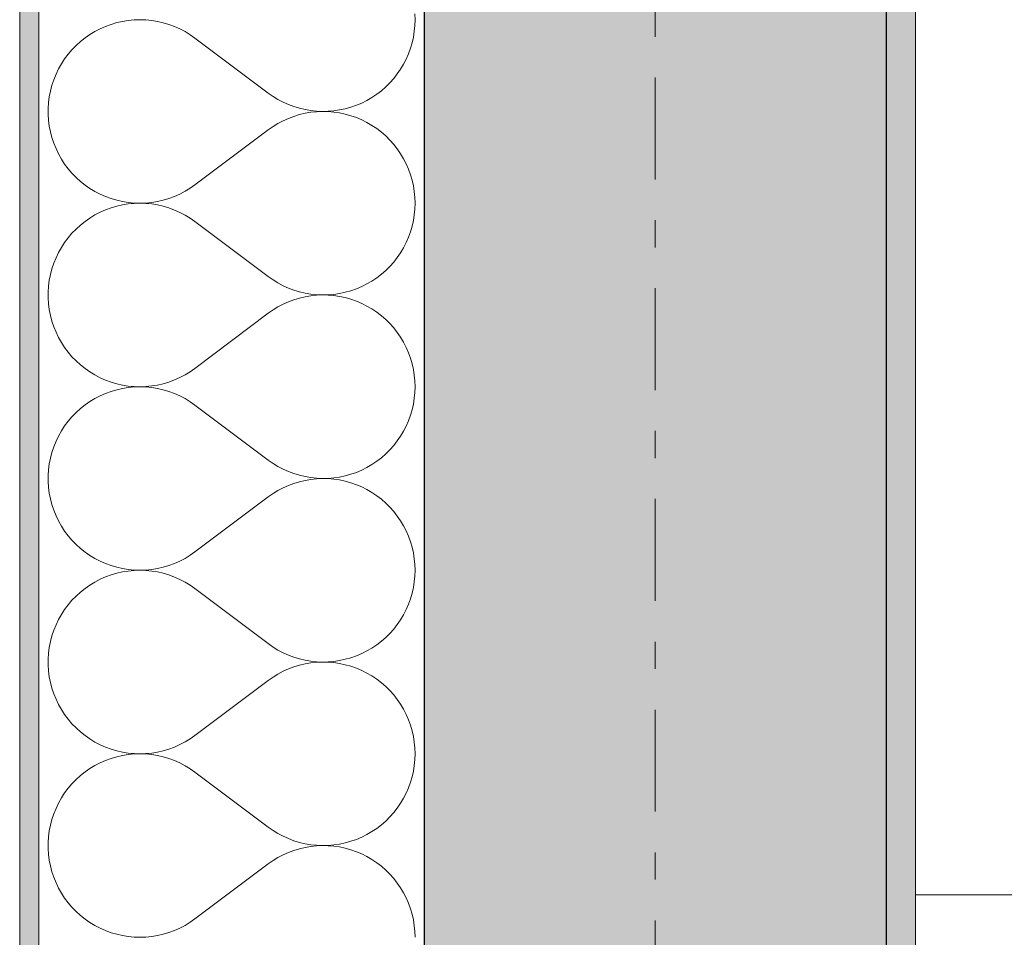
# Model space of a CAD drawing. Extents: x 100 to 2982, y 37 to 2050.
# Tile 30 of 135: x 620 to 671, y 927 to 974. Entities that reach past the tile are written whole.
import ezdxf
from ezdxf.xclip import XClip

# ---------------------------------------------------------------- set-up
doc = ezdxf.new("R2010")
doc.units = 0
doc.header["$MEASUREMENT"] = 0
doc.header["$XCLIPFRAME"] = 0
doc.linetypes.add('Przerywana podwójnie', pattern=[54.680554, 26.458333, -10.583333, 7.055556, -10.583333])
for name, color, linetype in [('320-W Umeblowanie', 7, 'Continuous'), ('410-K Osie', 7, 'Continuous'), ('420-K Ściany', 7, 'Continuous'), ('820-G Rysunki Obrazki', 7, 'Continuous')]:
    doc.layers.add(name, color=color, linetype=linetype)
pattern_1 = [(0, (-18316.349, -206.5255), (0, 8.660254), [0, -5]), (0, (-18313.849, -202.195), (0, 8.660254), [0, -5])]

# ---------------------------------------------------------------- blocks, each defined once
blk = doc.blocks.new('*X17')
at = {"layer": '420-K Ściany', "color": 174, "linetype": 'Continuous', "lineweight": 5, "ltscale": 0.2}
for p, q in [((625.137, 974.34), (624.839, 974.273)), ((625.438, 974.389), (625.137, 974.34)), ((625.743, 974.418), (625.438, 974.389)), ((626.048, 974.427), (625.743, 974.418)), ((626.353, 974.417), (626.048, 974.427)), ((626.658, 974.387), (626.353, 974.417)), ((626.959, 974.337), (626.658, 974.387)), ((627.257, 974.269), (626.959, 974.337)), ((640.326, 974.427), (640.316, 974.728)), ((640.316, 974.126), (640.326, 974.427)), ((623.708, 973.817), (623.446, 973.659)), ((623.979, 973.958), (623.708, 973.817)), ((624.259, 974.081), (623.979, 973.958)), ((624.546, 974.186), (624.259, 974.081)), ((624.839, 974.273), (624.546, 974.186)), ((627.55, 974.181), (627.257, 974.269)), ((627.836, 974.075), (627.55, 974.181)), ((628.115, 973.951), (627.836, 974.075)), ((628.386, 973.809), (628.115, 973.951)), ((628.647, 973.65), (628.386, 973.809)), ((640.24, 973.529), (640.288, 973.826)), ((640.288, 973.826), (640.316, 974.126)), ((622.957, 973.294), (622.73, 973.089)), ((623.196, 973.484), (622.957, 973.294)), ((623.446, 973.659), (623.196, 973.484)), ((628.897, 973.474), (628.647, 973.65)), ((628.897, 973.474), (632.707, 970.617)), ((640.174, 973.235), (640.24, 973.529)), ((622.517, 972.869), (622.319, 972.637)), ((622.73, 973.089), (622.517, 972.869)), ((639.987, 972.662), (640.089, 972.946)), ((640.089, 972.946), (640.174, 973.235)), ((622.136, 972.392), (621.969, 972.136)), ((622.319, 972.637), (622.136, 972.392)), ((639.729, 972.118), (639.866, 972.386)), ((639.866, 972.386), (639.987, 972.662)), ((621.819, 971.87), (621.687, 971.594)), ((621.969, 972.136), (621.819, 971.87)), ((639.404, 971.611), (639.574, 971.86)), ((639.574, 971.86), (639.729, 972.118)), ((621.572, 971.311), (621.475, 971.021)), ((621.687, 971.594), (621.572, 971.311)), ((639.018, 971.149), (639.218, 971.374)), ((639.218, 971.374), (639.404, 971.611)), ((621.398, 970.726), (621.339, 970.426)), ((621.475, 971.021), (621.398, 970.726)), ((638.338, 970.556), (638.577, 970.739)), ((638.577, 970.739), (638.804, 970.937)), ((638.804, 970.937), (639.018, 971.149)), ((621.339, 970.426), (621.3, 970.123)), ((632.707, 970.617), (632.953, 970.444)), ((632.953, 970.444), (633.21, 970.287)), ((633.21, 970.287), (633.477, 970.147)), ((637.558, 970.102), (637.827, 970.237)), ((637.827, 970.237), (638.087, 970.389)), ((638.087, 970.389), (638.338, 970.556)), ((621.3, 970.123), (621.281, 969.818)), ((621.281, 969.818), (621.281, 969.512)), ((633.477, 970.147), (633.752, 970.023)), ((633.752, 970.023), (634.034, 969.918)), ((634.034, 969.918), (634.322, 969.83)), ((634.322, 969.83), (634.615, 969.761)), ((634.615, 969.761), (634.912, 969.71)), ((634.912, 969.71), (635.211, 969.678)), ((636.114, 969.697), (636.411, 969.741)), ((636.411, 969.741), (636.706, 969.804)), ((636.706, 969.804), (636.996, 969.885)), ((636.996, 969.885), (637.28, 969.985)), ((637.28, 969.985), (637.558, 970.102)), ((621.281, 969.512), (621.3, 969.207)), ((621.3, 969.207), (621.339, 968.904)), ((633.752, 969.307), (633.477, 969.183)), ((634.034, 969.412), (633.752, 969.307)), ((634.322, 969.5), (634.034, 969.412)), ((634.615, 969.569), (634.322, 969.5)), ((634.912, 969.62), (634.615, 969.569)), ((635.211, 969.652), (634.912, 969.62)), ((635.211, 969.678), (635.512, 969.665)), ((635.512, 969.665), (635.211, 969.652)), ((635.512, 969.665), (635.813, 969.672)), ((635.813, 969.658), (635.512, 969.665)), ((635.813, 969.672), (636.114, 969.697)), ((636.114, 969.633), (635.813, 969.658)), ((636.411, 969.589), (636.114, 969.633)), ((636.706, 969.526), (636.411, 969.589)), ((636.996, 969.445), (636.706, 969.526)), ((637.28, 969.345), (636.996, 969.445)), ((637.558, 969.227), (637.28, 969.345)), ((637.827, 969.093), (637.558, 969.227)), ((621.339, 968.904), (621.398, 968.604)), ((628.897, 965.855), (632.707, 968.713)), ((632.953, 968.886), (632.707, 968.713)), ((633.21, 969.043), (632.953, 968.886)), ((633.477, 969.183), (633.21, 969.043)), ((638.087, 968.941), (637.827, 969.093)), ((638.338, 968.774), (638.087, 968.941)), ((638.577, 968.591), (638.338, 968.774)), ((621.398, 968.604), (621.475, 968.309)), ((621.475, 968.309), (621.572, 968.019)), ((638.804, 968.393), (638.577, 968.591)), ((639.018, 968.181), (638.804, 968.393)), ((639.218, 967.956), (639.018, 968.181)), ((621.572, 968.019), (621.687, 967.735)), ((621.687, 967.735), (621.819, 967.46)), ((639.404, 967.719), (639.218, 967.956)), ((639.574, 967.47), (639.404, 967.719)), ((621.819, 967.46), (621.969, 967.194)), ((621.969, 967.194), (622.136, 966.938)), ((639.729, 967.212), (639.574, 967.47)), ((639.866, 966.944), (639.729, 967.212)), ((622.136, 966.938), (622.319, 966.693)), ((622.319, 966.693), (622.517, 966.461)), ((639.987, 966.668), (639.866, 966.944)), ((640.089, 966.384), (639.987, 966.668)), ((622.517, 966.461), (622.73, 966.241)), ((622.73, 966.241), (622.957, 966.036)), ((640.174, 966.095), (640.089, 966.384)), ((622.957, 966.036), (623.196, 965.846)), ((623.196, 965.846), (623.446, 965.671)), ((623.446, 965.671), (623.708, 965.513)), ((628.386, 965.521), (628.647, 965.68)), ((628.647, 965.68), (628.897, 965.855)), ((640.24, 965.801), (640.174, 966.095)), ((640.288, 965.504), (640.24, 965.801)), ((623.708, 965.513), (623.979, 965.372)), ((623.979, 965.372), (624.259, 965.249)), ((624.259, 965.249), (624.546, 965.144)), ((624.546, 965.144), (624.839, 965.057)), ((627.257, 965.061), (627.55, 965.149)), ((627.55, 965.149), (627.836, 965.255)), ((627.836, 965.255), (628.115, 965.379)), ((628.115, 965.379), (628.386, 965.521)), ((640.316, 965.204), (640.288, 965.504)), ((640.326, 964.903), (640.316, 965.204)), ((624.546, 964.662), (624.259, 964.557)), ((624.839, 964.749), (624.546, 964.662)), ((624.839, 965.057), (625.137, 964.99)), ((625.137, 964.817), (624.839, 964.749)), ((625.137, 964.99), (625.438, 964.941)), ((625.438, 964.865), (625.137, 964.817)), ((625.438, 964.941), (625.743, 964.912)), ((625.743, 964.894), (625.438, 964.865)), ((625.743, 964.912), (626.048, 964.903)), ((626.048, 964.903), (625.743, 964.894)), ((626.048, 964.903), (626.353, 964.913)), ((626.353, 964.893), (626.048, 964.903)), ((626.353, 964.913), (626.658, 964.943)), ((626.658, 964.863), (626.353, 964.893)), ((626.658, 964.943), (626.959, 964.993)), ((626.959, 964.814), (626.658, 964.863)), ((626.959, 964.993), (627.257, 965.061)), ((627.257, 964.745), (626.959, 964.814)), ((627.55, 964.657), (627.257, 964.745)), ((627.836, 964.551), (627.55, 964.657)), ((640.288, 964.302), (640.316, 964.602)), ((640.316, 964.602), (640.326, 964.903)), ((623.446, 964.135), (623.196, 963.96)), ((623.708, 964.293), (623.446, 964.135)), ((623.979, 964.434), (623.708, 964.293)), ((624.259, 964.557), (623.979, 964.434)), ((628.115, 964.427), (627.836, 964.551)), ((628.386, 964.285), (628.115, 964.427)), ((628.647, 964.126), (628.386, 964.285)), ((628.897, 963.951), (628.647, 964.126)), ((640.24, 964.005), (640.288, 964.302)), ((622.957, 963.77), (622.73, 963.565)), ((623.196, 963.96), (622.957, 963.77)), ((628.897, 963.951), (632.707, 961.094)), ((640.089, 963.422), (640.174, 963.711)), ((640.174, 963.711), (640.24, 964.005)), ((622.319, 963.113), (622.136, 962.868)), ((622.517, 963.345), (622.319, 963.113)), ((622.73, 963.565), (622.517, 963.345)), ((639.866, 962.862), (639.987, 963.139)), ((639.987, 963.139), (640.089, 963.422)), ((621.969, 962.612), (621.819, 962.346)), ((622.136, 962.868), (621.969, 962.612)), ((639.574, 962.336), (639.729, 962.595)), ((639.729, 962.595), (639.866, 962.862)), ((621.687, 962.071), (621.572, 961.787)), ((621.819, 962.346), (621.687, 962.071)), ((639.218, 961.85), (639.404, 962.087)), ((639.404, 962.087), (639.574, 962.336)), ((621.572, 961.787), (621.475, 961.497)), ((638.804, 961.413), (639.018, 961.625)), ((639.018, 961.625), (639.218, 961.85)), ((621.398, 961.202), (621.339, 960.902)), ((621.475, 961.497), (621.398, 961.202)), ((632.707, 961.094), (632.953, 960.921)), ((638.087, 960.865), (638.338, 961.032)), ((638.338, 961.032), (638.577, 961.216)), ((638.577, 961.216), (638.804, 961.413)), ((621.3, 960.599), (621.281, 960.294)), ((621.339, 960.902), (621.3, 960.599)), ((632.953, 960.921), (633.21, 960.763)), ((633.21, 960.763), (633.477, 960.623)), ((633.477, 960.623), (633.752, 960.5)), ((633.752, 960.5), (634.034, 960.394)), ((637.28, 960.461), (637.558, 960.579)), ((637.558, 960.579), (637.827, 960.713)), ((637.827, 960.713), (638.087, 960.865)), ((621.281, 960.294), (621.281, 959.988)), ((621.281, 959.988), (621.3, 959.683)), ((634.034, 960.394), (634.322, 960.306)), ((634.322, 960.306), (634.615, 960.237)), ((634.615, 960.046), (634.322, 959.976)), ((634.615, 960.237), (634.912, 960.186)), ((634.912, 960.096), (634.615, 960.046)), ((634.912, 960.186), (635.211, 960.154)), ((635.211, 960.128), (634.912, 960.096)), ((635.211, 960.154), (635.512, 960.141)), ((635.512, 960.141), (635.211, 960.128)), ((635.512, 960.141), (635.813, 960.148)), ((635.813, 960.135), (635.512, 960.141)), ((635.813, 960.148), (636.114, 960.173)), ((636.114, 960.109), (635.813, 960.135)), ((636.114, 960.173), (636.411, 960.217)), ((636.411, 960.065), (636.114, 960.109)), ((636.411, 960.217), (636.706, 960.28)), ((636.706, 960.002), (636.411, 960.065)), ((636.706, 960.28), (636.996, 960.362)), ((636.996, 959.921), (636.706, 960.002)), ((636.996, 960.362), (637.28, 960.461)), ((621.3, 959.683), (621.339, 959.38)), ((633.21, 959.519), (632.953, 959.362)), ((633.477, 959.659), (633.21, 959.519)), ((633.752, 959.783), (633.477, 959.659)), ((634.034, 959.889), (633.752, 959.783)), ((634.322, 959.976), (634.034, 959.889)), ((637.28, 959.821), (636.996, 959.921)), ((637.558, 959.704), (637.28, 959.821)), ((637.827, 959.569), (637.558, 959.704)), ((638.087, 959.417), (637.827, 959.569)), ((621.339, 959.38), (621.398, 959.08)), ((621.398, 959.08), (621.475, 958.785)), ((628.897, 956.332), (632.707, 959.189)), ((632.953, 959.362), (632.707, 959.189)), ((638.338, 959.25), (638.087, 959.417)), ((638.577, 959.067), (638.338, 959.25)), ((638.804, 958.869), (638.577, 959.067)), ((621.475, 958.785), (621.572, 958.495)), ((621.572, 958.495), (621.687, 958.212)), ((639.018, 958.657), (638.804, 958.869)), ((639.218, 958.432), (639.018, 958.657)), ((621.687, 958.212), (621.819, 957.936)), ((639.404, 958.195), (639.218, 958.432)), ((639.574, 957.946), (639.404, 958.195)), ((639.729, 957.688), (639.574, 957.946)), ((621.819, 957.936), (621.969, 957.67)), ((621.969, 957.67), (622.136, 957.414)), ((639.866, 957.42), (639.729, 957.688)), ((622.136, 957.414), (622.319, 957.169)), ((622.319, 957.169), (622.517, 956.937)), ((622.517, 956.937), (622.73, 956.718)), ((639.987, 957.144), (639.866, 957.42)), ((640.089, 956.861), (639.987, 957.144)), ((622.73, 956.718), (622.957, 956.512)), ((622.957, 956.512), (623.196, 956.322)), ((640.174, 956.571), (640.089, 956.861)), ((640.24, 956.278), (640.174, 956.571)), ((623.196, 956.322), (623.446, 956.148)), ((623.446, 956.148), (623.708, 955.989)), ((623.708, 955.989), (623.979, 955.848)), ((628.115, 955.855), (628.386, 955.997)), ((628.386, 955.997), (628.647, 956.156)), ((628.647, 956.156), (628.897, 956.332)), ((640.288, 955.98), (640.24, 956.278)), ((640.316, 955.68), (640.288, 955.98)), ((623.979, 955.848), (624.259, 955.725)), ((624.259, 955.725), (624.546, 955.62)), ((624.546, 955.62), (624.839, 955.533)), ((624.839, 955.533), (625.137, 955.466)), ((625.137, 955.466), (625.438, 955.417)), ((625.438, 955.417), (625.743, 955.389)), ((625.743, 955.389), (626.048, 955.379)), ((626.048, 955.379), (626.353, 955.39)), ((626.353, 955.39), (626.658, 955.419)), ((626.658, 955.419), (626.959, 955.469)), ((626.959, 955.469), (627.257, 955.537)), ((627.257, 955.537), (627.55, 955.625)), ((627.55, 955.625), (627.836, 955.731)), ((627.836, 955.731), (628.115, 955.855)), ((640.326, 955.379), (640.316, 955.68)), ((623.979, 954.91), (623.708, 954.769)), ((624.259, 955.034), (623.979, 954.91)), ((624.546, 955.139), (624.259, 955.034)), ((624.839, 955.225), (624.546, 955.139)), ((625.137, 955.293), (624.839, 955.225)), ((625.438, 955.341), (625.137, 955.293)), ((625.743, 955.37), (625.438, 955.341)), ((626.048, 955.379), (625.743, 955.37)), ((626.353, 955.369), (626.048, 955.379)), ((626.658, 955.339), (626.353, 955.369)), ((626.959, 955.29), (626.658, 955.339)), ((627.257, 955.221), (626.959, 955.29)), ((627.55, 955.134), (627.257, 955.221)), ((627.836, 955.028), (627.55, 955.134)), ((628.115, 954.903), (627.836, 955.028)), ((628.386, 954.761), (628.115, 954.903)), ((640.288, 954.778), (640.316, 955.078)), ((640.316, 955.078), (640.326, 955.379)), ((623.196, 954.436), (622.957, 954.246)), ((623.446, 954.611), (623.196, 954.436)), ((623.708, 954.769), (623.446, 954.611)), ((628.647, 954.602), (628.386, 954.761)), ((628.897, 954.427), (628.647, 954.602)), ((628.897, 954.427), (632.707, 951.57)), ((640.174, 954.187), (640.24, 954.481)), ((640.24, 954.481), (640.288, 954.778)), ((622.73, 954.041), (622.517, 953.822)), ((622.957, 954.246), (622.73, 954.041)), ((639.987, 953.615), (640.089, 953.898)), ((640.089, 953.898), (640.174, 954.187)), ((622.136, 953.344), (621.969, 953.088)), ((622.319, 953.589), (622.136, 953.344)), ((622.517, 953.822), (622.319, 953.589)), ((639.866, 953.339), (639.987, 953.615)), ((621.969, 953.088), (621.819, 952.822)), ((639.574, 952.812), (639.729, 953.071)), ((639.729, 953.071), (639.866, 953.339)), ((621.687, 952.547), (621.572, 952.264)), ((621.819, 952.822), (621.687, 952.547)), ((639.018, 952.101), (639.218, 952.326)), ((639.218, 952.326), (639.404, 952.564)), ((639.404, 952.564), (639.574, 952.812)), ((621.475, 951.974), (621.398, 951.678)), ((621.572, 952.264), (621.475, 951.974)), ((638.577, 951.692), (638.804, 951.89)), ((638.804, 951.89), (639.018, 952.101)), ((621.339, 951.378), (621.3, 951.075)), ((621.398, 951.678), (621.339, 951.378)), ((632.707, 951.57), (632.953, 951.397)), ((632.953, 951.397), (633.21, 951.24)), ((637.827, 951.19), (638.087, 951.341)), ((638.087, 951.341), (638.338, 951.509)), ((638.338, 951.509), (638.577, 951.692)), ((621.3, 951.075), (621.281, 950.77)), ((633.21, 951.24), (633.477, 951.099)), ((633.477, 951.099), (633.752, 950.976)), ((633.752, 950.976), (634.034, 950.87)), ((634.034, 950.87), (634.322, 950.782)), ((636.706, 950.756), (636.996, 950.838)), ((636.996, 950.838), (637.28, 950.937)), ((637.28, 950.937), (637.558, 951.055)), ((637.558, 951.055), (637.827, 951.19)), ((621.281, 950.77), (621.281, 950.465)), ((621.281, 950.465), (621.3, 950.16)), ((634.034, 950.365), (633.752, 950.259)), ((634.322, 950.452), (634.034, 950.365)), ((634.322, 950.782), (634.615, 950.713)), ((634.615, 950.522), (634.322, 950.452)), ((634.615, 950.713), (634.912, 950.662)), ((634.912, 950.572), (634.615, 950.522)), ((634.912, 950.662), (635.211, 950.63)), ((635.211, 950.604), (634.912, 950.572)), ((635.211, 950.63), (635.512, 950.618)), ((635.512, 950.617), (635.211, 950.604)), ((635.512, 950.618), (635.813, 950.624)), ((635.813, 950.611), (635.512, 950.617)), ((635.813, 950.624), (636.114, 950.649)), ((636.114, 950.586), (635.813, 950.611)), ((636.114, 950.649), (636.411, 950.693)), ((636.411, 950.541), (636.114, 950.586)), ((636.411, 950.693), (636.706, 950.756)), ((636.706, 950.478), (636.411, 950.541)), ((636.996, 950.397), (636.706, 950.478)), ((637.28, 950.297), (636.996, 950.397)), ((637.558, 950.18), (637.28, 950.297)), ((621.3, 950.16), (621.339, 949.857)), ((621.339, 949.857), (621.398, 949.557)), ((632.953, 949.838), (632.707, 949.665)), ((633.21, 949.995), (632.953, 949.838)), ((633.477, 950.136), (633.21, 949.995)), ((633.752, 950.259), (633.477, 950.136)), ((637.827, 950.045), (637.558, 950.18)), ((638.087, 949.894), (637.827, 950.045)), ((638.338, 949.726), (638.087, 949.894)), ((621.398, 949.557), (621.475, 949.261)), ((621.475, 949.261), (621.572, 948.971)), ((628.897, 946.808), (632.707, 949.665)), ((638.577, 949.543), (638.338, 949.726)), ((638.804, 949.345), (638.577, 949.543)), ((639.018, 949.133), (638.804, 949.345)), ((621.572, 948.971), (621.687, 948.688)), ((639.218, 948.908), (639.018, 949.133)), ((639.404, 948.671), (639.218, 948.908)), ((621.687, 948.688), (621.819, 948.413)), ((621.819, 948.413), (621.969, 948.146)), ((639.574, 948.423), (639.404, 948.671)), ((639.729, 948.164), (639.574, 948.423)), ((621.969, 948.146), (622.136, 947.89)), ((622.136, 947.89), (622.319, 947.646)), ((639.866, 947.896), (639.729, 948.164)), ((639.987, 947.62), (639.866, 947.896)), ((622.319, 947.646), (622.517, 947.413)), ((622.517, 947.413), (622.73, 947.194)), ((640.089, 947.337), (639.987, 947.62)), ((640.174, 947.048), (640.089, 947.337)), ((622.73, 947.194), (622.957, 946.989)), ((622.957, 946.989), (623.196, 946.798)), ((623.196, 946.798), (623.446, 946.624)), ((628.647, 946.632), (628.897, 946.808)), ((640.24, 946.754), (640.174, 947.048)), ((640.288, 946.456), (640.24, 946.754)), ((623.446, 946.624), (623.708, 946.466)), ((623.708, 946.466), (623.979, 946.325)), ((623.979, 946.325), (624.259, 946.201)), ((624.259, 946.201), (624.546, 946.096)), ((627.55, 946.101), (627.836, 946.207)), ((627.836, 946.207), (628.115, 946.331)), ((628.115, 946.331), (628.386, 946.473)), ((628.386, 946.473), (628.647, 946.632)), ((640.316, 946.157), (640.288, 946.456)), ((624.546, 946.096), (624.839, 946.01)), ((624.839, 945.701), (624.546, 945.615)), ((624.839, 946.01), (625.137, 945.942)), ((625.137, 945.769), (624.839, 945.701)), ((625.137, 945.942), (625.438, 945.894)), ((625.438, 945.817), (625.137, 945.769)), ((625.438, 945.894), (625.743, 945.865)), ((625.743, 945.846), (625.438, 945.817)), ((625.743, 945.865), (626.048, 945.855)), ((626.048, 945.855), (625.743, 945.846)), ((626.048, 945.855), (626.353, 945.866)), ((626.353, 945.845), (626.048, 945.855)), ((626.353, 945.866), (626.658, 945.896)), ((626.658, 945.815), (626.353, 945.845)), ((626.658, 945.896), (626.959, 945.945)), ((626.959, 945.766), (626.658, 945.815)), ((626.959, 945.945), (627.257, 946.014)), ((627.257, 945.697), (626.959, 945.766)), ((627.257, 946.014), (627.55, 946.101)), ((627.55, 945.61), (627.257, 945.697)), ((640.326, 945.855), (640.316, 946.157)), ((640.316, 945.554), (640.326, 945.855)), ((623.708, 945.245), (623.446, 945.087)), ((623.979, 945.386), (623.708, 945.245)), ((624.259, 945.51), (623.979, 945.386)), ((624.546, 945.615), (624.259, 945.51)), ((627.836, 945.504), (627.55, 945.61)), ((628.115, 945.379), (627.836, 945.504)), ((628.386, 945.237), (628.115, 945.379)), ((628.647, 945.078), (628.386, 945.237)), ((640.24, 944.957), (640.288, 945.255)), ((640.288, 945.255), (640.316, 945.554)), ((622.957, 944.722), (622.73, 944.517)), ((623.196, 944.913), (622.957, 944.722)), ((623.446, 945.087), (623.196, 944.913)), ((628.897, 944.903), (628.647, 945.078)), ((628.897, 944.903), (632.707, 942.046)), ((640.089, 944.374), (640.174, 944.663)), ((640.174, 944.663), (640.24, 944.957)), ((622.517, 944.298), (622.319, 944.065)), ((622.73, 944.517), (622.517, 944.298)), ((639.987, 944.091), (640.089, 944.374)), ((622.136, 943.82), (621.969, 943.564)), ((622.319, 944.065), (622.136, 943.82)), ((639.729, 943.547), (639.866, 943.815)), ((639.866, 943.815), (639.987, 944.091)), ((621.819, 943.298), (621.687, 943.023)), ((621.969, 943.564), (621.819, 943.298)), ((639.404, 943.04), (639.574, 943.288)), ((639.574, 943.288), (639.729, 943.547)), ((621.572, 942.74), (621.475, 942.45)), ((621.687, 943.023), (621.572, 942.74)), ((639.018, 942.578), (639.218, 942.803)), ((639.218, 942.803), (639.404, 943.04)), ((621.398, 942.154), (621.339, 941.854)), ((621.475, 942.45), (621.398, 942.154)), ((638.338, 941.985), (638.577, 942.168)), ((638.577, 942.168), (638.804, 942.366)), ((638.804, 942.366), (639.018, 942.578)), ((621.339, 941.854), (621.3, 941.551)), ((632.707, 942.046), (632.953, 941.873)), ((632.953, 941.873), (633.21, 941.716)), ((633.21, 941.716), (633.477, 941.575)), ((637.558, 941.531), (637.827, 941.666)), ((637.827, 941.666), (638.087, 941.817)), ((638.087, 941.817), (638.338, 941.985)), ((621.3, 941.551), (621.281, 941.246)), ((621.281, 941.246), (621.281, 940.941)), ((633.477, 941.575), (633.752, 941.452)), ((633.752, 941.452), (634.034, 941.346)), ((634.034, 941.346), (634.322, 941.258)), ((634.322, 941.258), (634.615, 941.189)), ((634.615, 941.189), (634.912, 941.138)), ((634.912, 941.138), (635.211, 941.107)), ((635.211, 941.08), (634.912, 941.049)), ((635.211, 941.107), (635.512, 941.094)), ((635.512, 941.093), (635.211, 941.08)), ((635.512, 941.094), (635.813, 941.1)), ((635.813, 941.087), (635.512, 941.093)), ((635.813, 941.1), (636.114, 941.125)), ((636.114, 941.062), (635.813, 941.087)), ((636.114, 941.125), (636.411, 941.17)), ((636.411, 941.17), (636.706, 941.233)), ((636.706, 941.233), (636.996, 941.314)), ((636.996, 941.314), (637.28, 941.414)), ((637.28, 941.414), (637.558, 941.531)), ((621.281, 940.941), (621.3, 940.636)), ((621.3, 940.636), (621.339, 940.333)), ((633.477, 940.612), (633.21, 940.471)), ((633.752, 940.735), (633.477, 940.612)), ((634.034, 940.841), (633.752, 940.735)), ((634.322, 940.929), (634.034, 940.841)), ((634.615, 940.998), (634.322, 940.929)), ((634.912, 941.049), (634.615, 940.998)), ((636.411, 941.018), (636.114, 941.062)), ((636.706, 940.955), (636.411, 941.018)), ((636.996, 940.873), (636.706, 940.955)), ((637.28, 940.773), (636.996, 940.873)), ((637.558, 940.656), (637.28, 940.773)), ((637.827, 940.521), (637.558, 940.656)), ((621.339, 940.333), (621.398, 940.033)), ((628.897, 937.284), (632.707, 940.141)), ((632.953, 940.314), (632.707, 940.141)), ((633.21, 940.471), (632.953, 940.314)), ((638.087, 940.37), (637.827, 940.521)), ((638.338, 940.202), (638.087, 940.37)), ((638.577, 940.019), (638.338, 940.202)), ((621.398, 940.033), (621.475, 939.737)), ((621.475, 939.737), (621.572, 939.447)), ((638.804, 939.821), (638.577, 940.019)), ((639.018, 939.609), (638.804, 939.821)), ((639.218, 939.384), (639.018, 939.609)), ((621.572, 939.447), (621.687, 939.164)), ((621.687, 939.164), (621.819, 938.889)), ((639.404, 939.147), (639.218, 939.384)), ((639.574, 938.899), (639.404, 939.147)), ((621.819, 938.889), (621.969, 938.623)), ((621.969, 938.623), (622.136, 938.367)), ((639.729, 938.64), (639.574, 938.899)), ((639.866, 938.372), (639.729, 938.64)), ((622.136, 938.367), (622.319, 938.122)), ((622.319, 938.122), (622.517, 937.889)), ((639.987, 938.096), (639.866, 938.372)), ((640.089, 937.813), (639.987, 938.096)), ((622.517, 937.889), (622.73, 937.67)), ((622.73, 937.67), (622.957, 937.465)), ((640.174, 937.524), (640.089, 937.813)), ((640.24, 937.23), (640.174, 937.524)), ((622.957, 937.465), (623.196, 937.274)), ((623.196, 937.274), (623.446, 937.1)), ((623.446, 937.1), (623.708, 936.942)), ((628.386, 936.95), (628.647, 937.109)), ((628.647, 937.109), (628.897, 937.284)), ((640.288, 936.933), (640.24, 937.23)), ((623.708, 936.942), (623.979, 936.801)), ((623.979, 936.801), (624.259, 936.677)), ((624.259, 936.677), (624.546, 936.572)), ((624.546, 936.572), (624.839, 936.486)), ((624.839, 936.486), (625.137, 936.418)), ((626.959, 936.421), (627.257, 936.49)), ((627.257, 936.49), (627.55, 936.577)), ((627.55, 936.577), (627.836, 936.683)), ((627.836, 936.683), (628.115, 936.808)), ((628.115, 936.808), (628.386, 936.95)), ((640.316, 936.633), (640.288, 936.933)), ((640.326, 936.332), (640.316, 936.633)), ((624.259, 935.986), (623.979, 935.863)), ((624.546, 936.091), (624.259, 935.986)), ((624.839, 936.178), (624.546, 936.091)), ((625.137, 936.245), (624.839, 936.178)), ((625.137, 936.418), (625.438, 936.37)), ((625.438, 936.293), (625.137, 936.245)), ((625.438, 936.37), (625.743, 936.341)), ((625.743, 936.322), (625.438, 936.293)), ((625.743, 936.341), (626.048, 936.332)), ((626.048, 936.332), (625.743, 936.322)), ((626.048, 936.332), (626.353, 936.342)), ((626.353, 936.321), (626.048, 936.332)), ((626.353, 936.342), (626.658, 936.372)), ((626.658, 936.291), (626.353, 936.321)), ((626.658, 936.372), (626.959, 936.421)), ((626.959, 936.242), (626.658, 936.291)), ((627.257, 936.174), (626.959, 936.242)), ((627.55, 936.086), (627.257, 936.174)), ((627.836, 935.98), (627.55, 936.086)), ((628.115, 935.856), (627.836, 935.98)), ((640.288, 935.731), (640.316, 936.031)), ((640.316, 936.031), (640.326, 936.332)), ((623.446, 935.563), (623.196, 935.389)), ((623.708, 935.722), (623.446, 935.563)), ((623.979, 935.863), (623.708, 935.722)), ((628.386, 935.714), (628.115, 935.856)), ((628.647, 935.555), (628.386, 935.714)), ((628.897, 935.379), (628.647, 935.555)), ((640.24, 935.433), (640.288, 935.731)), ((622.73, 934.993), (622.517, 934.774)), ((622.957, 935.199), (622.73, 934.993)), ((623.196, 935.389), (622.957, 935.199)), ((628.897, 935.379), (632.707, 932.522)), ((640.089, 934.85), (640.174, 935.139)), ((640.174, 935.139), (640.24, 935.433)), ((622.319, 934.541), (622.136, 934.297)), ((622.517, 934.774), (622.319, 934.541)), ((639.866, 934.291), (639.987, 934.567)), ((639.987, 934.567), (640.089, 934.85)), ((621.969, 934.041), (621.819, 933.774)), ((622.136, 934.297), (621.969, 934.041)), ((639.574, 933.764), (639.729, 934.023)), ((639.729, 934.023), (639.866, 934.291)), ((621.687, 933.499), (621.572, 933.216)), ((621.819, 933.774), (621.687, 933.499)), ((639.218, 933.279), (639.404, 933.516)), ((639.404, 933.516), (639.574, 933.764)), ((621.475, 932.926), (621.398, 932.63)), ((621.572, 933.216), (621.475, 932.926)), ((638.804, 932.842), (639.018, 933.054)), ((639.018, 933.054), (639.218, 933.279)), ((621.398, 932.63), (621.339, 932.331)), ((632.707, 932.522), (632.953, 932.349)), ((638.087, 932.293), (638.338, 932.461)), ((638.338, 932.461), (638.577, 932.644)), ((638.577, 932.644), (638.804, 932.842)), ((621.3, 932.027), (621.281, 931.723)), ((621.339, 932.331), (621.3, 932.027)), ((632.953, 932.349), (633.21, 932.192)), ((633.21, 932.192), (633.477, 932.052)), ((633.477, 932.052), (633.752, 931.928)), ((633.752, 931.928), (634.034, 931.822)), ((636.996, 931.79), (637.28, 931.89)), ((637.28, 931.89), (637.558, 932.007)), ((637.558, 932.007), (637.827, 932.142)), ((637.827, 932.142), (638.087, 932.293)), ((621.281, 931.723), (621.281, 931.417)), ((621.281, 931.417), (621.3, 931.112)), ((634.034, 931.822), (634.322, 931.735)), ((634.322, 931.405), (634.034, 931.317)), ((634.322, 931.735), (634.615, 931.665)), ((634.615, 931.474), (634.322, 931.405)), ((634.615, 931.665), (634.912, 931.615)), ((634.912, 931.525), (634.615, 931.474)), ((634.912, 931.615), (635.211, 931.583)), ((635.211, 931.557), (634.912, 931.525)), ((635.211, 931.583), (635.512, 931.57)), ((635.512, 931.569), (635.211, 931.557)), ((635.512, 931.57), (635.813, 931.576)), ((635.813, 931.563), (635.512, 931.569)), ((635.813, 931.576), (636.114, 931.602)), ((636.114, 931.538), (635.813, 931.563)), ((636.114, 931.602), (636.411, 931.646)), ((636.411, 931.494), (636.114, 931.538)), ((636.411, 931.646), (636.706, 931.709)), ((636.706, 931.431), (636.411, 931.494)), ((636.706, 931.709), (636.996, 931.79)), ((636.996, 931.349), (636.706, 931.431)), ((621.3, 931.112), (621.339, 930.809)), ((633.21, 930.947), (632.953, 930.79)), ((633.477, 931.088), (633.21, 930.947)), ((633.752, 931.211), (633.477, 931.088)), ((634.034, 931.317), (633.752, 931.211)), ((637.28, 931.25), (636.996, 931.349)), ((637.558, 931.132), (637.28, 931.25)), ((637.827, 930.998), (637.558, 931.132)), ((638.087, 930.846), (637.827, 930.998)), ((621.339, 930.809), (621.398, 930.509)), ((621.398, 930.509), (621.475, 930.213)), ((628.897, 927.76), (632.707, 930.617)), ((632.953, 930.79), (632.707, 930.617)), ((638.338, 930.678), (638.087, 930.846)), ((638.577, 930.495), (638.338, 930.678)), ((638.804, 930.297), (638.577, 930.495)), ((621.475, 930.213), (621.572, 929.923)), ((621.572, 929.923), (621.687, 929.64)), ((639.018, 930.086), (638.804, 930.297)), ((639.218, 929.861), (639.018, 930.086)), ((639.404, 929.623), (639.218, 929.861)), ((621.687, 929.64), (621.819, 929.365)), ((621.819, 929.365), (621.969, 929.099)), ((639.574, 929.375), (639.404, 929.623)), ((639.729, 929.116), (639.574, 929.375)), ((621.969, 929.099), (622.136, 928.843)), ((622.136, 928.843), (622.319, 928.598)), ((639.866, 928.848), (639.729, 929.116)), ((639.987, 928.572), (639.866, 928.848)), ((622.319, 928.598), (622.517, 928.366)), ((622.517, 928.366), (622.73, 928.146)), ((640.089, 928.289), (639.987, 928.572)), ((622.73, 928.146), (622.957, 927.941)), ((622.957, 927.941), (623.196, 927.751)), ((640.174, 928), (640.089, 928.289)), ((640.24, 927.706), (640.174, 928)), ((623.196, 927.751), (623.446, 927.576)), ((623.446, 927.576), (623.708, 927.418)), ((623.708, 927.418), (623.979, 927.277)), ((623.979, 927.277), (624.259, 927.154)), ((627.836, 927.16), (628.115, 927.284)), ((628.115, 927.284), (628.386, 927.426)), ((628.386, 927.426), (628.647, 927.585)), ((628.647, 927.585), (628.897, 927.76)), ((640.288, 927.409), (640.24, 927.706)), ((640.316, 927.109), (640.288, 927.409)), ((624.259, 927.154), (624.546, 927.048)), ((624.546, 927.048), (624.839, 926.962)), ((624.839, 926.962), (625.137, 926.894)), ((625.137, 926.894), (625.438, 926.846)), ((625.438, 926.846), (625.743, 926.817)), ((625.743, 926.817), (626.048, 926.808)), ((626.048, 926.808), (626.353, 926.818)), ((626.353, 926.818), (626.658, 926.848)), ((626.658, 926.848), (626.959, 926.897)), ((626.959, 926.897), (627.257, 926.966)), ((627.257, 926.966), (627.55, 927.053)), ((627.55, 927.053), (627.836, 927.16)), ((640.326, 926.808), (640.316, 927.109))]:
    blk.add_line(p, q, dxfattribs=at)
blk = doc.blocks.new('Rysunek_1_1', base_point=(-18316.349, -206.526))
at = {"layer": '420-K Ściany', "linetype": 'Continuous', "lineweight": 5}
h = blk.add_hatch(dxfattribs=at)
h.set_pattern_fill('Tynk_0001', color=176, style=0, pattern_type=2)
h.set_pattern_definition(pattern_1)
h.paths.add_polyline_path([(619.802, 1180.509), (619.802, 575.509), (620.802, 575.509), (620.802, 1180.509)])
at = {"layer": '420-K Ściany', "linetype": 'Continuous', "lineweight": 13}
blk.add_hatch(color=62, dxfattribs=at).paths.add_polyline_path([(664.802, 619.509), (664.802, 1180.509), (640.802, 1180.509), (640.802, 619.509)])
at = {"layer": '420-K Ściany', "linetype": 'Continuous', "lineweight": 5}
h = blk.add_hatch(dxfattribs=at)
h.set_pattern_fill('Tynk_0001', color=180, style=0, pattern_type=2)
h.set_pattern_definition(pattern_1)
h.paths.add_polyline_path([(666.302, 621.009), (666.302, 1180.509), (664.802, 1180.509), (664.802, 621.009)])
at = {"layer": '320-W Umeblowanie', "color": 4, "linetype": 'Continuous', "lineweight": 13, "ltscale": 0.2}
for p, q in [((666.302, 1029.009), (666.302, 929.009)), ((666.302, 929.009), (896.302, 929.009))]:
    blk.add_line(p, q, dxfattribs=at)
at = {"layer": '410-K Osie', "color": 4, "linetype": 'Przerywana podwójnie', "lineweight": 13, "ltscale": 0.2}
blk.add_line((652.802, 1813.509), (652.802, 529.46), dxfattribs=at)
blk.add_line((652.802, 1813.509), (652.802, 529.46), dxfattribs=at)
at = {"layer": '420-K Ściany', "color": 67, "linetype": 'Continuous', "lineweight": 13, "ltscale": 0.2}
blk.add_line((620.802, 1180.509), (620.802, 595.509), dxfattribs=at)
at = {"layer": '420-K Ściany', "color": 27, "linetype": 'Continuous', "lineweight": 25, "ltscale": 0.2}
for p, q in [((640.802, 1180.509), (640.802, 619.509)), ((664.802, 621.009), (664.802, 1180.509))]:
    blk.add_line(p, q, dxfattribs=at)
at = {"layer": '420-K Ściany', "color": 47, "linetype": 'Continuous', "lineweight": 15, "ltscale": 0.2, "flags": 128}
for points in [[(619.802, 1180.509), (619.802, 575.509)], [(666.302, 621.009), (666.302, 1180.509)]]:
    blk.add_lwpolyline(points, dxfattribs=at)
at = {"color": 65, "linetype": 'Continuous', "lineweight": 13, "ltscale": 0.2}
blk.add_blockref('*X17', (0, 0), dxfattribs=at)

msp = doc.modelspace()

# ---------------------------------------------------------------- block references
at = {"layer": '820-G Rysunki Obrazki', "color": 65, "linetype": 'Continuous', "lineweight": 13, "ltscale": 0.2}
ref = msp.add_blockref('Rysunek_1_1', (-18316.349, -206.526), dxfattribs=at)
XClip(ref).set_block_clipping_path([(244.527027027, 76.8014120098), (2570.9054054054, 2022.1162324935)])

doc.saveas('drawing.dxf')
